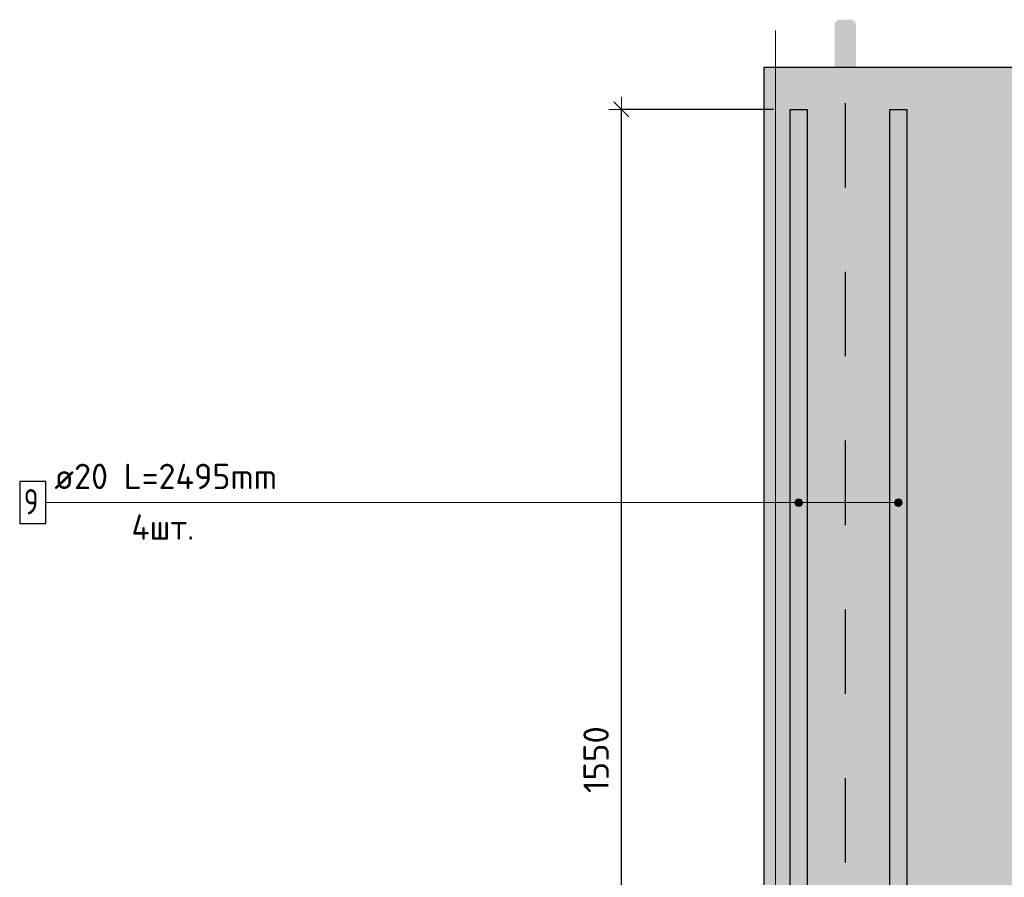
# Model space of a CAD drawing. Header units: metres. Extents: x -38 to 107, y -15 to 21.
# Tile 82 of 254: x 80.07 to 81.24, y -5.21 to -4.19. Entities that reach past the tile are written whole.
import ezdxf

# ---------------------------------------------------------------- set-up
doc = ezdxf.new("R2010")
doc.units = ezdxf.units.M
doc.header["$PDMODE"] = 65
doc.linetypes.add('______2', pattern=[0.0405, 0.03, -0.0105])
for name, color, linetype, lineweight in [('XR$4$Арм.стержн.горизонт. 1', 180, 'Continuous', 35), ('XR$4$Перекрытие (1)', 7, 'Continuous', 35), ('XR$4$Размерная линия (1)', 7, 'Continuous', 13), ('XR$6$Арм.стержн.горизонт. 1', 180, 'Continuous', 35), ('XR$6$Перекрытие (1)', 7, 'Continuous', 35), ('XR$6$Размерная линия (1)', 7, 'Continuous', 13)]:
    doc.layers.add(name, color=color, linetype=linetype, lineweight=lineweight)
doc.layers.add('XR$4$Арм.стержн.Доп. Арм верхн.зоны Х', color=7, linetype='Continuous', lineweight=35, true_color=0x8c8cff)
doc.layers.add('XR$6$Арм.стержн.Доп. Арм верхн.зоны Х', color=7, linetype='Continuous', lineweight=35, true_color=0x8c8cff)
doc.styles.add('ISOCPEUR', font='txt')
doc.dimstyles.new('DIMSTYLE_24', dxfattribs={"dimtxt": 0.03, "dimasz": 0.03, "dimexe": 0, "dimexo": 0, "dimgap": 0.015, "dimtad": 2, "dimdec": 0, "dimlfac": 1000, "dimrnd": 5, "dimzin": 12, "dimdsep": 46, "dimtxsty": 'ISOCPEUR', "dimblk1": 'ALL_ML_STRICH', "dimblk2": 'ALL_ML_STRICH', "dimsah": 1, "dimcen": 0, "dimclrd": 7, "dimclre": 256, "dimclrt": 7, "dimadec": 0, "dimazin": 0, "dimtfac": 1, "dimtdec": 0, "dimtix": 1, "dimtmove": 2, "dimatfit": 3, "dimfxl": 0, "dimtzin": 0, "dimlwd": 0, "dimlwe": -3, "dimarcsym": 0})

# ---------------------------------------------------------------- blocks, each defined once
blk = doc.blocks.new('ALL_ML_STRICH')
at = {"color": 0, "linetype": 'ByBlock', "lineweight": -2}
for p, q in [((0, -0.5), (0, 0.5)), ((-1, 0), (0.5, 0)), ((-0.3, -0.3), (0.3, 0.3))]:
    blk.add_line(p, q, dxfattribs=at)
blk = doc.blocks.new('*D436')
at = {"layer": 'DEFPOINTS', "color": 7, "linetype": 'Continuous', "lineweight": 13, "transparency": 33554687}
for p in [(80.9866, -4.2999), (80.7864, -5.8499), (80.7944, -5.8499)]:
    blk.add_point(p, dxfattribs=at)
at = {"layer": 'XR$4$Размерная линия (1)', "color": 9, "linetype": 'Continuous', "lineweight": -2, "true_color": 0xc7c7c7, "transparency": 33554687}
for p, q in [((80.9666, -4.2999), (80.7864, -4.2999)), ((80.7864, -5.8499), (80.7864, -5.8499))]:
    blk.add_line(p, q, dxfattribs=at)
at = {"layer": 'XR$4$Размерная линия (1)', "color": 7, "linetype": 'Continuous', "lineweight": -2, "transparency": 33554687}
blk.add_line((80.7864, -5.8499), (80.7864, -4.2999), dxfattribs=at)
at = {"layer": 'XR$4$Размерная линия (1)', "color": 7, "linetype": 'Continuous', "lineweight": 13, "transparency": 33554687, "xscale": 0.03, "yscale": 0.03, "zscale": 0.03}
for p, rotation in [((80.7864, -4.2999), 90), ((80.7864, -5.8499), 270)]:
    blk.add_blockref('ALL_ML_STRICH', p, dxfattribs=dict(at, rotation=rotation))
at = {"layer": 'XR$4$Размерная линия (1)', "color": 7, "linetype": 'Continuous', "lineweight": 13, "transparency": 33554687, "insert": (80.7564, -5.0704), "char_height": 0.03, "width": 0.12, "attachment_point": 5, "rotation": 90, "style": 'ISOCPEUR'}
blk.add_mtext('\\A1;{1550}', dxfattribs=at)
blk = doc.blocks.new('СЛОЖНЫЙ_ОБЪЕКТ_58')
at = {"linetype": 'Continuous', "lineweight": 25, "true_color": 0x000000, "transparency": 33554687}
blk.add_hatch(color=18, dxfattribs=at).paths.add_polyline_path([(81.0643, -4.1988), (81.0642, -4.198), (81.0639, -4.1973), (81.0636, -4.1966), (81.0632, -4.196), (81.0627, -4.1954), (81.0621, -4.1949), (81.0614, -4.1945), (81.0607, -4.1941), (81.06, -4.1939), (81.0593, -4.1937), (81.0585, -4.1937), (81.0452, -4.1937), (81.0444, -4.1937), (81.0436, -4.1939), (81.0429, -4.1941), (81.0422, -4.1945), (81.0416, -4.1949), (81.041, -4.1954), (81.0405, -4.196), (81.0401, -4.1966), (81.0397, -4.1973), (81.0395, -4.198), (81.0393, -4.1988), (81.0393, -4.1996), (81.0393, -4.2971), (81.0644, -4.2971), (81.0644, -4.1996)])
at = {"color": 7, "linetype": '______2', "lineweight": 25, "transparency": 33554687}
blk.add_line((81.0518, -4.2924), (81.0518, -6.901), dxfattribs=at)
blk = doc.blocks.new('*D1082')
at = {"layer": 'DEFPOINTS', "color": 7, "linetype": 'Continuous', "lineweight": 13, "transparency": 33554687}
for p in [(80.9866, -4.2999), (80.7864, -5.8499), (80.7944, -5.8499)]:
    blk.add_point(p, dxfattribs=at)
at = {"layer": 'XR$6$Размерная линия (1)', "color": 9, "linetype": 'Continuous', "lineweight": -2, "true_color": 0xc7c7c7, "transparency": 33554687}
for p, q in [((80.9666, -4.2999), (80.7864, -4.2999)), ((80.7864, -5.8499), (80.7864, -5.8499))]:
    blk.add_line(p, q, dxfattribs=at)
at = {"layer": 'XR$6$Размерная линия (1)', "color": 7, "linetype": 'Continuous', "lineweight": -2, "transparency": 33554687}
blk.add_line((80.7864, -5.8499), (80.7864, -4.2999), dxfattribs=at)
at = {"layer": 'XR$6$Размерная линия (1)', "color": 7, "linetype": 'Continuous', "lineweight": 13, "transparency": 33554687, "xscale": 0.03, "yscale": 0.03, "zscale": 0.03}
for p, rotation in [((80.7864, -4.2999), 90), ((80.7864, -5.8499), 270)]:
    blk.add_blockref('ALL_ML_STRICH', p, dxfattribs=dict(at, rotation=rotation))
at = {"layer": 'XR$6$Размерная линия (1)', "color": 7, "linetype": 'Continuous', "lineweight": 13, "transparency": 33554687, "insert": (80.7564, -5.0704), "char_height": 0.03, "width": 0.12, "attachment_point": 5, "rotation": 90, "style": 'ISOCPEUR'}
blk.add_mtext('\\A1;{1550}', dxfattribs=at)
blk = doc.blocks.new('СЛОЖНЫЙ_ОБЪЕКТ_100')
at = {"linetype": 'Continuous', "lineweight": 25, "true_color": 0x000000, "transparency": 33554687}
blk.add_hatch(color=18, dxfattribs=at).paths.add_polyline_path([(81.0643, -4.1988), (81.0642, -4.198), (81.0639, -4.1973), (81.0636, -4.1966), (81.0632, -4.196), (81.0627, -4.1954), (81.0621, -4.1949), (81.0614, -4.1945), (81.0607, -4.1941), (81.06, -4.1939), (81.0593, -4.1937), (81.0585, -4.1937), (81.0452, -4.1937), (81.0444, -4.1937), (81.0436, -4.1939), (81.0429, -4.1941), (81.0422, -4.1945), (81.0416, -4.1949), (81.041, -4.1954), (81.0405, -4.196), (81.0401, -4.1966), (81.0397, -4.1973), (81.0395, -4.198), (81.0393, -4.1988), (81.0393, -4.1996), (81.0393, -4.2971), (81.0644, -4.2971), (81.0644, -4.1996)])
at = {"color": 7, "linetype": '______2', "lineweight": 25, "transparency": 33554687}
blk.add_line((81.0518, -4.2924), (81.0518, -6.901), dxfattribs=at)

msp = doc.modelspace()

# ---------------------------------------------------------------- hatches: boundary and pattern name
at = {"linetype": 'Continuous', "lineweight": 13, "true_color": 0xf1f1f1, "transparency": 33554687}
msp.add_hatch(color=7, dxfattribs=at).paths.add_polyline_path([(84.3056, -4.2499), (80.9556, -4.2499), (80.9556, -5.8499), (84.3056, -5.8499)])
msp.add_hatch(color=7, dxfattribs=at).paths.add_polyline_path([(84.3056, -4.2499), (80.9556, -4.2499), (80.9556, -5.8499), (84.3056, -5.8499)])
at = {"layer": 'XR$4$Арм.стержн.горизонт. 1', "linetype": 'Continuous', "lineweight": 13, "transparency": 33554687}
for points in [[(80.9944, -4.762), (80.9966, -4.7703), (80.9966, -4.7613)], [(80.9944, -4.762), (80.9966, -4.7703), (80.9966, -4.7613)], [(80.9966, -4.7613), (80.9966, -4.7703), (80.9989, -4.7697)], [(80.9966, -4.7613), (80.9989, -4.7697), (80.9989, -4.762)], [(80.9966, -4.7613), (80.9966, -4.7703), (80.9989, -4.7697)], [(80.9966, -4.7613), (80.9989, -4.7697), (80.9989, -4.762)], [(81.1124, -4.762), (81.1146, -4.7703), (81.1146, -4.7613)], [(81.1124, -4.762), (81.1146, -4.7703), (81.1146, -4.7613)], [(81.1146, -4.7613), (81.1146, -4.7703), (81.1169, -4.7697)], [(81.1146, -4.7613), (81.1169, -4.7697), (81.1169, -4.762)], [(81.1146, -4.7613), (81.1146, -4.7703), (81.1169, -4.7697)], [(81.1146, -4.7613), (81.1169, -4.7697), (81.1169, -4.762)], [(80.9928, -4.7681), (80.9928, -4.7636), (80.9921, -4.7658)], [(80.9928, -4.7681), (80.9928, -4.7636), (80.9921, -4.7658)], [(80.9928, -4.7636), (80.9944, -4.7697), (80.9944, -4.762)], [(80.9928, -4.7636), (80.9944, -4.7697), (80.9944, -4.762)], [(80.9928, -4.7636), (80.9928, -4.7681), (80.9944, -4.7697)], [(80.9928, -4.7636), (80.9928, -4.7681), (80.9944, -4.7697)], [(80.9944, -4.762), (80.9944, -4.7697), (80.9966, -4.7703)], [(80.9944, -4.762), (80.9944, -4.7697), (80.9966, -4.7703)], [(80.9989, -4.762), (80.9989, -4.7697), (81.0005, -4.7681)], [(80.9989, -4.762), (81.0005, -4.7681), (81.0005, -4.7636)], [(80.9989, -4.762), (80.9989, -4.7697), (81.0005, -4.7681)], [(80.9989, -4.762), (81.0005, -4.7681), (81.0005, -4.7636)], [(81.0005, -4.7636), (81.0005, -4.7681), (81.0011, -4.7658)], [(81.0005, -4.7636), (81.0005, -4.7681), (81.0011, -4.7658)], [(81.1108, -4.7681), (81.1108, -4.7636), (81.1101, -4.7658)], [(81.1108, -4.7681), (81.1108, -4.7636), (81.1101, -4.7658)], [(81.1108, -4.7636), (81.1124, -4.7697), (81.1124, -4.762)], [(81.1108, -4.7636), (81.1124, -4.7697), (81.1124, -4.762)], [(81.1108, -4.7636), (81.1108, -4.7681), (81.1124, -4.7697)], [(81.1108, -4.7636), (81.1108, -4.7681), (81.1124, -4.7697)], [(81.1124, -4.762), (81.1124, -4.7697), (81.1146, -4.7703)], [(81.1124, -4.762), (81.1124, -4.7697), (81.1146, -4.7703)], [(81.1169, -4.762), (81.1169, -4.7697), (81.1185, -4.7681)], [(81.1169, -4.762), (81.1185, -4.7681), (81.1185, -4.7636)], [(81.1169, -4.762), (81.1169, -4.7697), (81.1185, -4.7681)], [(81.1169, -4.762), (81.1185, -4.7681), (81.1185, -4.7636)], [(81.1185, -4.7636), (81.1185, -4.7681), (81.1191, -4.7658)], [(81.1185, -4.7636), (81.1185, -4.7681), (81.1191, -4.7658)]]:
    msp.add_hatch(color=7, dxfattribs=at).paths.add_polyline_path(points)
at = {"layer": 'XR$6$Арм.стержн.горизонт. 1', "linetype": 'Continuous', "lineweight": 13, "transparency": 33554687}
for points in [[(80.9944, -4.762), (80.9966, -4.7703), (80.9966, -4.7613)], [(80.9944, -4.762), (80.9966, -4.7703), (80.9966, -4.7613)], [(80.9966, -4.7613), (80.9966, -4.7703), (80.9989, -4.7697)], [(80.9966, -4.7613), (80.9989, -4.7697), (80.9989, -4.762)], [(80.9966, -4.7613), (80.9966, -4.7703), (80.9989, -4.7697)], [(80.9966, -4.7613), (80.9989, -4.7697), (80.9989, -4.762)], [(81.1124, -4.762), (81.1146, -4.7703), (81.1146, -4.7613)], [(81.1124, -4.762), (81.1146, -4.7703), (81.1146, -4.7613)], [(81.1146, -4.7613), (81.1146, -4.7703), (81.1169, -4.7697)], [(81.1146, -4.7613), (81.1169, -4.7697), (81.1169, -4.762)], [(81.1146, -4.7613), (81.1146, -4.7703), (81.1169, -4.7697)], [(81.1146, -4.7613), (81.1169, -4.7697), (81.1169, -4.762)], [(80.9928, -4.7681), (80.9928, -4.7636), (80.9921, -4.7658)], [(80.9928, -4.7681), (80.9928, -4.7636), (80.9921, -4.7658)], [(80.9928, -4.7636), (80.9944, -4.7697), (80.9944, -4.762)], [(80.9928, -4.7636), (80.9944, -4.7697), (80.9944, -4.762)], [(80.9928, -4.7636), (80.9928, -4.7681), (80.9944, -4.7697)], [(80.9928, -4.7636), (80.9928, -4.7681), (80.9944, -4.7697)], [(80.9944, -4.762), (80.9944, -4.7697), (80.9966, -4.7703)], [(80.9944, -4.762), (80.9944, -4.7697), (80.9966, -4.7703)], [(80.9989, -4.762), (80.9989, -4.7697), (81.0005, -4.7681)], [(80.9989, -4.762), (81.0005, -4.7681), (81.0005, -4.7636)], [(80.9989, -4.762), (80.9989, -4.7697), (81.0005, -4.7681)], [(80.9989, -4.762), (81.0005, -4.7681), (81.0005, -4.7636)], [(81.0005, -4.7636), (81.0005, -4.7681), (81.0011, -4.7658)], [(81.0005, -4.7636), (81.0005, -4.7681), (81.0011, -4.7658)], [(81.1108, -4.7681), (81.1108, -4.7636), (81.1101, -4.7658)], [(81.1108, -4.7681), (81.1108, -4.7636), (81.1101, -4.7658)], [(81.1108, -4.7636), (81.1124, -4.7697), (81.1124, -4.762)], [(81.1108, -4.7636), (81.1124, -4.7697), (81.1124, -4.762)], [(81.1108, -4.7636), (81.1108, -4.7681), (81.1124, -4.7697)], [(81.1108, -4.7636), (81.1108, -4.7681), (81.1124, -4.7697)], [(81.1124, -4.762), (81.1124, -4.7697), (81.1146, -4.7703)], [(81.1124, -4.762), (81.1124, -4.7697), (81.1146, -4.7703)], [(81.1169, -4.762), (81.1169, -4.7697), (81.1185, -4.7681)], [(81.1169, -4.762), (81.1185, -4.7681), (81.1185, -4.7636)], [(81.1169, -4.762), (81.1169, -4.7697), (81.1185, -4.7681)], [(81.1169, -4.762), (81.1185, -4.7681), (81.1185, -4.7636)], [(81.1185, -4.7636), (81.1185, -4.7681), (81.1191, -4.7658)], [(81.1185, -4.7636), (81.1185, -4.7681), (81.1191, -4.7658)]]:
    msp.add_hatch(color=7, dxfattribs=at).paths.add_polyline_path(points)

# ---------------------------------------------------------------- linework, layer by layer
at = {"color": 52, "linetype": 'Continuous', "lineweight": 13, "transparency": 33554687}
msp.add_line((80.9692, -4.2065), (80.9692, -6.3065), dxfattribs=at)
msp.add_line((80.9692, -4.2065), (80.9692, -6.3065), dxfattribs=at)
at = {"layer": 'XR$4$Арм.стержн.горизонт. 1', "color": 7, "linetype": 'Continuous', "lineweight": 13, "transparency": 33554687}
for p, q in [((80.9966, -4.7613), (80.9966, -4.7613)), ((80.9966, -4.7613), (80.9966, -4.7613)), ((81.1146, -4.7613), (81.1146, -4.7613)), ((81.1146, -4.7613), (81.1146, -4.7613)), ((80.1042, -4.7658), (80.7202, -4.7658)), ((80.7202, -4.7658), (81.1146, -4.7658)), ((80.7202, -4.7658), (81.1146, -4.7658)), ((80.7202, -4.7658), (80.9966, -4.7658)), ((80.7202, -4.7658), (80.9966, -4.7658)), ((80.9921, -4.7658), (80.9921, -4.7658)), ((80.9921, -4.7658), (80.9921, -4.7658)), ((80.9966, -4.7703), (80.9966, -4.7703)), ((80.9966, -4.7703), (80.9966, -4.7703)), ((81.0011, -4.7658), (81.0011, -4.7658)), ((81.0011, -4.7658), (81.0011, -4.7658)), ((81.1101, -4.7658), (81.1101, -4.7658)), ((81.1101, -4.7658), (81.1101, -4.7658)), ((81.1146, -4.7703), (81.1146, -4.7703)), ((81.1146, -4.7703), (81.1146, -4.7703)), ((81.1191, -4.7658), (81.1191, -4.7658)), ((81.1191, -4.7658), (81.1191, -4.7658))]:
    msp.add_line(p, q, dxfattribs=at)
at = {"layer": 'XR$4$Арм.стержн.горизонт. 1', "color": 7, "linetype": 'Continuous', "lineweight": 25, "transparency": 33554687}
msp.add_lwpolyline([(80.0732, -4.7908), (80.1042, -4.7908), (80.1042, -4.7408), (80.0732, -4.7408), (80.0732, -4.7908)], dxfattribs=at)
at = {"layer": 'XR$4$Арм.стержн.горизонт. 1', "color": 7, "linetype": 'Continuous', "lineweight": 13, "transparency": 33554687}
for centre in [(80.9966, -4.7658), (80.9966, -4.7658), (81.1146, -4.7658), (81.1146, -4.7658)]:
    msp.add_circle(centre, 0.0045, dxfattribs=at)
at = {"layer": 'XR$4$Арм.стержн.Доп. Арм верхн.зоны Х', "color": 7, "linetype": 'Continuous', "lineweight": 25, "transparency": 33554687}
for points in [[(80.1406, -5.9499), (80.9099, -5.9499), (80.9242, -5.9479), (80.9388, -5.9431), (80.9522, -5.9356), (80.9632, -5.9264), (80.9723, -5.9155), (80.9798, -5.9021), (80.9846, -5.8875), (80.9866, -5.8731), (80.9866, -4.2999), (81.0066, -4.2999), (81.0066, -5.8745), (81.0042, -5.892), (80.9982, -5.9102), (80.9888, -5.9269), (80.9774, -5.9406), (80.9636, -5.9521), (80.9469, -5.9615), (80.9288, -5.9675), (80.9112, -5.9699), (80.1406, -5.9699), (80.1406, -5.9499)], [(80.1406, -5.9499), (80.9099, -5.9499), (80.9242, -5.9479), (80.9388, -5.9431), (80.9522, -5.9356), (80.9632, -5.9264), (80.9723, -5.9155), (80.9798, -5.9021), (80.9846, -5.8875), (80.9866, -5.8731), (80.9866, -4.2999), (81.0066, -4.2999), (81.0066, -5.8745), (81.0042, -5.892), (80.9982, -5.9102), (80.9888, -5.9269), (80.9774, -5.9406), (80.9636, -5.9521), (80.9469, -5.9615), (80.9288, -5.9675), (80.9112, -5.9699), (80.1406, -5.9699), (80.1406, -5.9499)], [(81.9706, -5.9699), (81.2, -5.9699), (81.1825, -5.9675), (81.1643, -5.9615), (81.1476, -5.9521), (81.1339, -5.9406), (81.1224, -5.9269), (81.1131, -5.9102), (81.1071, -5.892), (81.1046, -5.8745), (81.1046, -4.2999), (81.1246, -4.2999), (81.1246, -5.8731), (81.1266, -5.8875), (81.1314, -5.9021), (81.139, -5.9155), (81.1481, -5.9264), (81.159, -5.9356), (81.1724, -5.9431), (81.1871, -5.9479), (81.2014, -5.9499), (81.9706, -5.9499), (81.9706, -5.9699)], [(81.9706, -5.9699), (81.2, -5.9699), (81.1825, -5.9675), (81.1643, -5.9615), (81.1476, -5.9521), (81.1339, -5.9406), (81.1224, -5.9269), (81.1131, -5.9102), (81.1071, -5.892), (81.1046, -5.8745), (81.1046, -4.2999), (81.1246, -4.2999), (81.1246, -5.8731), (81.1266, -5.8875), (81.1314, -5.9021), (81.139, -5.9155), (81.1481, -5.9264), (81.159, -5.9356), (81.1724, -5.9431), (81.1871, -5.9479), (81.2014, -5.9499), (81.9706, -5.9499), (81.9706, -5.9699)]]:
    msp.add_lwpolyline(points, dxfattribs=at)
at = {"layer": 'XR$4$Перекрытие (1)', "color": 7, "linetype": 'Continuous', "lineweight": 25, "transparency": 33554687}
for p, q in [((80.9556, -5.6699), (80.9556, -4.2499)), ((80.9556, -4.2499), (84.3056, -4.2499))]:
    msp.add_line(p, q, dxfattribs=at)
at = {"layer": 'XR$6$Арм.стержн.горизонт. 1', "color": 7, "linetype": 'Continuous', "lineweight": 13, "transparency": 33554687}
for p, q in [((80.9966, -4.7613), (80.9966, -4.7613)), ((80.9966, -4.7613), (80.9966, -4.7613)), ((81.1146, -4.7613), (81.1146, -4.7613)), ((81.1146, -4.7613), (81.1146, -4.7613)), ((80.1042, -4.7658), (80.7202, -4.7658)), ((80.7202, -4.7658), (81.1146, -4.7658)), ((80.7202, -4.7658), (81.1146, -4.7658)), ((80.7202, -4.7658), (80.9966, -4.7658)), ((80.7202, -4.7658), (80.9966, -4.7658)), ((80.9921, -4.7658), (80.9921, -4.7658)), ((80.9921, -4.7658), (80.9921, -4.7658)), ((80.9966, -4.7703), (80.9966, -4.7703)), ((80.9966, -4.7703), (80.9966, -4.7703)), ((81.0011, -4.7658), (81.0011, -4.7658)), ((81.0011, -4.7658), (81.0011, -4.7658)), ((81.1101, -4.7658), (81.1101, -4.7658)), ((81.1101, -4.7658), (81.1101, -4.7658)), ((81.1146, -4.7703), (81.1146, -4.7703)), ((81.1146, -4.7703), (81.1146, -4.7703)), ((81.1191, -4.7658), (81.1191, -4.7658)), ((81.1191, -4.7658), (81.1191, -4.7658))]:
    msp.add_line(p, q, dxfattribs=at)
at = {"layer": 'XR$6$Арм.стержн.горизонт. 1', "color": 7, "linetype": 'Continuous', "lineweight": 25, "transparency": 33554687}
msp.add_lwpolyline([(80.0732, -4.7908), (80.1042, -4.7908), (80.1042, -4.7408), (80.0732, -4.7408), (80.0732, -4.7908)], dxfattribs=at)
at = {"layer": 'XR$6$Арм.стержн.горизонт. 1', "color": 7, "linetype": 'Continuous', "lineweight": 13, "transparency": 33554687}
for centre in [(80.9966, -4.7658), (80.9966, -4.7658), (81.1146, -4.7658), (81.1146, -4.7658)]:
    msp.add_circle(centre, 0.0045, dxfattribs=at)
at = {"layer": 'XR$6$Арм.стержн.Доп. Арм верхн.зоны Х', "color": 7, "linetype": 'Continuous', "lineweight": 25, "transparency": 33554687}
for points in [[(80.1406, -5.9499), (80.9099, -5.9499), (80.9242, -5.9479), (80.9388, -5.9431), (80.9522, -5.9356), (80.9632, -5.9264), (80.9723, -5.9155), (80.9798, -5.9021), (80.9846, -5.8875), (80.9866, -5.8731), (80.9866, -4.2999), (81.0066, -4.2999), (81.0066, -5.8745), (81.0042, -5.892), (80.9982, -5.9102), (80.9888, -5.9269), (80.9774, -5.9406), (80.9636, -5.9521), (80.9469, -5.9615), (80.9288, -5.9675), (80.9112, -5.9699), (80.1406, -5.9699), (80.1406, -5.9499)], [(80.1406, -5.9499), (80.9099, -5.9499), (80.9242, -5.9479), (80.9388, -5.9431), (80.9522, -5.9356), (80.9632, -5.9264), (80.9723, -5.9155), (80.9798, -5.9021), (80.9846, -5.8875), (80.9866, -5.8731), (80.9866, -4.2999), (81.0066, -4.2999), (81.0066, -5.8745), (81.0042, -5.892), (80.9982, -5.9102), (80.9888, -5.9269), (80.9774, -5.9406), (80.9636, -5.9521), (80.9469, -5.9615), (80.9288, -5.9675), (80.9112, -5.9699), (80.1406, -5.9699), (80.1406, -5.9499)], [(81.9706, -5.9699), (81.2, -5.9699), (81.1825, -5.9675), (81.1643, -5.9615), (81.1476, -5.9521), (81.1339, -5.9406), (81.1224, -5.9269), (81.1131, -5.9102), (81.1071, -5.892), (81.1046, -5.8745), (81.1046, -4.2999), (81.1246, -4.2999), (81.1246, -5.8731), (81.1266, -5.8875), (81.1314, -5.9021), (81.139, -5.9155), (81.1481, -5.9264), (81.159, -5.9356), (81.1724, -5.9431), (81.1871, -5.9479), (81.2014, -5.9499), (81.9706, -5.9499), (81.9706, -5.9699)], [(81.9706, -5.9699), (81.2, -5.9699), (81.1825, -5.9675), (81.1643, -5.9615), (81.1476, -5.9521), (81.1339, -5.9406), (81.1224, -5.9269), (81.1131, -5.9102), (81.1071, -5.892), (81.1046, -5.8745), (81.1046, -4.2999), (81.1246, -4.2999), (81.1246, -5.8731), (81.1266, -5.8875), (81.1314, -5.9021), (81.139, -5.9155), (81.1481, -5.9264), (81.159, -5.9356), (81.1724, -5.9431), (81.1871, -5.9479), (81.2014, -5.9499), (81.9706, -5.9499), (81.9706, -5.9699)]]:
    msp.add_lwpolyline(points, dxfattribs=at)
at = {"layer": 'XR$6$Перекрытие (1)', "color": 7, "linetype": 'Continuous', "lineweight": 25, "transparency": 33554687}
for p, q in [((80.9556, -5.6699), (80.9556, -4.2499)), ((80.9556, -4.2499), (84.3056, -4.2499))]:
    msp.add_line(p, q, dxfattribs=at)

# ---------------------------------------------------------------- block references
at = {"color": 7, "linetype": 'Continuous', "lineweight": 13, "transparency": 33554687}
for name in ['СЛОЖНЫЙ_ОБЪЕКТ_58', 'СЛОЖНЫЙ_ОБЪЕКТ_100']:
    msp.add_blockref(name, (0, 0), dxfattribs=at)

# ---------------------------------------------------------------- texts
at = {"layer": 'XR$4$Арм.стержн.горизонт. 1', "color": 7, "linetype": 'Continuous', "lineweight": 25, "transparency": 33554687, "char_height": 0.03, "attachment_point": 7, "style": 'ISOCPEUR'}
for s, insert, width in [('\\W0.98;ø20 L=2495mm ', (80.1142, -4.7498), 0.302553), ('\\W0.78;9', (80.0782, -4.7798), 0.032641), ('\\W0.95;4шт. ', (80.2057, -4.8098), 0.119158)]:
    msp.add_mtext(s, dxfattribs=dict(at, insert=insert, width=width))
at = {"layer": 'XR$6$Арм.стержн.горизонт. 1', "color": 7, "linetype": 'Continuous', "lineweight": 25, "transparency": 33554687, "char_height": 0.03, "attachment_point": 7, "style": 'ISOCPEUR'}
for s, insert, width in [('\\W0.98;ø20 L=2495mm ', (80.1142, -4.7498), 0.302553), ('\\W0.78;9', (80.0782, -4.7798), 0.032641), ('\\W0.95;4шт. ', (80.2057, -4.8098), 0.119158)]:
    msp.add_mtext(s, dxfattribs=dict(at, insert=insert, width=width))

# ---------------------------------------------------------------- dimensions: what is measured, and where the dimension line sits
at = {"layer": 'XR$4$Размерная линия (1)', "color": 7, "linetype": 'Continuous', "lineweight": 13, "transparency": 33554687}
dim = msp.add_linear_dim(base=(80.7864, -4.2999), p1=(80.7864, -5.8499), p2=(80.9666, -4.2999), angle=90, dimstyle='DIMSTYLE_24', override={"dimpost": '<>', "dimclrd": 7, "dimclre": 9, "dimclrt": 7, "dimlwd": 0, "dimlwe": 65533}, dxfattribs=at)
dim.commit()
dim.dimension.update_dxf_attribs({"geometry": '*D436', "text_midpoint": (80.7564, -5.0704), "dimtype": 160})
at = {"layer": 'XR$6$Размерная линия (1)', "color": 7, "linetype": 'Continuous', "lineweight": 13, "transparency": 33554687}
dim = msp.add_linear_dim(base=(80.7864, -4.2999), p1=(80.7864, -5.8499), p2=(80.9666, -4.2999), angle=90, dimstyle='DIMSTYLE_24', override={"dimpost": '<>', "dimclrd": 7, "dimclre": 9, "dimclrt": 7, "dimlwd": 0, "dimlwe": 65533}, dxfattribs=at)
dim.commit()
dim.dimension.update_dxf_attribs({"geometry": '*D1082', "text_midpoint": (80.7564, -5.0704), "dimtype": 160})

doc.saveas('drawing.dxf')
